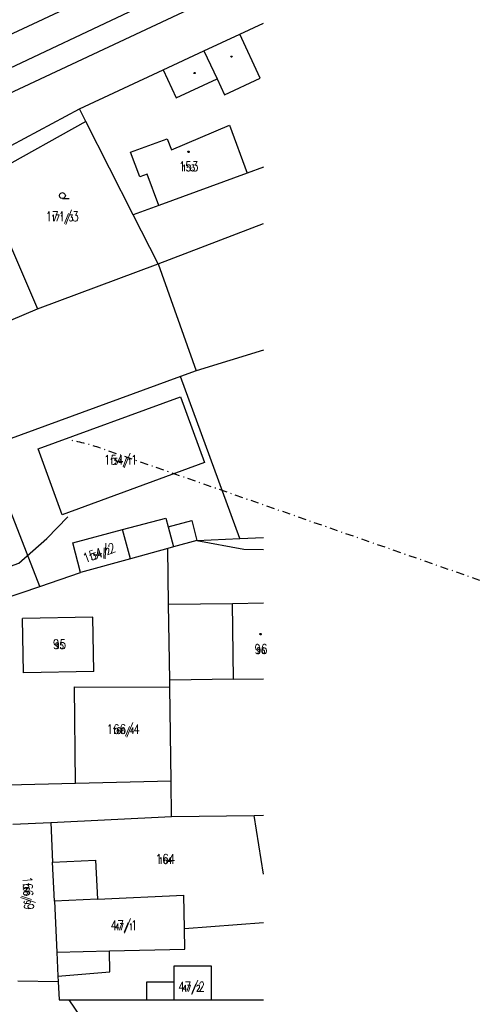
# Model space of a CAD drawing. Extents: x -783215 to -782699, y -1044860 to -1044498.
# Tile 49 of 60: x -783014 to -782957, y -1044727 to -1044603. Entities that reach past the tile are written whole.
import ezdxf
from ezdxf.enums import TextEntityAlignment as Align

# ---------------------------------------------------------------- set-up
doc = ezdxf.new("R2010")
doc.units = 0
doc.header["$MEASUREMENT"] = 0
doc.linetypes.add('ČERCHOVANÁX2', pattern=[2, 1, -0.5, 0, -0.5])
doc.layers.get('0').update_dxf_attribs({"linetype": 'CONTINUOUS'})
doc.layers.add('K_OSA', color=10, linetype='ČERCHOVANÁX2', lineweight=30)
doc.layers.add('KN_hranice pozemků', color=140, linetype='CONTINUOUS', lineweight=30)
for name, color, linetype in [('KN_POZEMKY 500', 140, 'CONTINUOUS'), ('KN_značky kultur', 7, 'CONTINUOUS'), ('KN_čísla parcel', 140, 'CONTINUOUS'), ('S_CETIN_METALIKA', 6, 'SDELSPOJO')]:
    doc.layers.add(name, color=color, linetype=linetype)
doc.styles.add('ROMAND', font='romand', dxfattribs={"height": 0.2})
doc.linetypes.add('SDELSPOJO', pattern='A,7,-6,[31,civil.shx,S=1,R=0,X=0,Y=0],-6', length=19)

# ---------------------------------------------------------------- blocks, each defined once
blk = doc.blocks.new('3$0400')
at = {"color": 0}
blk.add_lwpolyline([(0, 0), (-0.38, 0.1), (-0.65, 0.38), (-0.75, 0.75), (-0.65, 1.12), (-0.38, 1.4), (0, 1.5), (0.38, 1.4), (0.65, 1.12), (0.75, 0.75), (0.65, 0.38), (0.38, 0.1), (0, 0), (1.75, 0)], dxfattribs=at)
blk = doc.blocks.new('4$0200')
at = {"color": 0}
blk.add_lwpolyline([(0.09, 0.15), (0.18, 0), (0.09, -0.15), (-0.09, -0.15), (-0.18, 0), (-0.09, 0.15), (0.09, 0.15)], dxfattribs=at)
blk = doc.blocks.new('$280')
at = {"color": 0}
blk.add_lwpolyline([(0, 0.17), (0.1, 0.15), (0.15, 0.06), (0.17, 0), (0.15, -0.09), (0.07, -0.16), (0, -0.17), (-0.09, -0.14), (-0.15, -0.08), (-0.17, 0), (-0.15, 0.09), (-0.07, 0.16), (0, 0.17)], dxfattribs=at)

msp = doc.modelspace()

# ---------------------------------------------------------------- linework, layer by layer
at = {"layer": 'K_OSA', "flags": 128}
msp.add_lwpolyline([(-782863.21, -1044705.914), (-783004.019, -1044656.887, 0.0394185), (-783007.826, -1044655.889, 0.0394185)], format="xyb", dxfattribs=at)
at = {"layer": 'KN_hranice pozemků', "linetype": 'Continuous'}
for p, q in [((-782983.596, -1044597.472), (-783079.34, -1044642.3)), ((-783073.5, -1044632.19), (-783001.67, -1044598.59)), ((-782999.78, -1044601.88), (-783071.99, -1044635.8)), ((-782986.56, -1044604.95), (-782983.596, -1044603.565)), ((-782991.05, -1044607.04), (-782986.56, -1044604.95)), ((-782983.98, -1044610.48), (-782986.56, -1044604.95)), ((-782996.17, -1044609.43), (-782991.05, -1044607.04)), ((-782991.05, -1044607.04), (-782989.41, -1044610.56)), ((-783006.68, -1044614.34), (-782996.17, -1044609.43)), ((-782996.17, -1044609.43), (-782994.53, -1044612.95)), ((-782994.53, -1044612.95), (-782989.41, -1044610.56)), ((-782989.41, -1044610.56), (-782988.47, -1044612.57)), ((-782988.47, -1044612.57), (-782983.98, -1044610.48)), ((-783043.26, -1044633.89), (-783006.68, -1044614.34)), ((-783005.89, -1044615.9), (-783006.68, -1044614.34)), ((-783005.89, -1044615.9), (-783018.94, -1044623.18)), ((-782999.92, -1044627.64), (-783005.89, -1044615.9)), ((-782995.13, -1044619.48), (-782987.86, -1044616.37)), ((-782987.86, -1044616.37), (-782985.64, -1044622.38)), ((-783000.25, -1044619.76), (-782995.65, -1044618.07)), ((-782995.65, -1044618.07), (-782995.13, -1044619.48)), ((-782999.11, -1044622.86), (-783000.25, -1044619.76)), ((-782983.596, -1044621.627), (-782985.64, -1044622.38)), ((-782998.17, -1044622.51), (-782999.11, -1044622.86)), ((-782996.72, -1044626.46), (-782998.17, -1044622.51)), ((-782985.64, -1044622.38), (-782996.72, -1044626.46)), ((-783018.94, -1044623.18), (-783011.94, -1044639.41)), ((-782996.72, -1044626.46), (-782999.92, -1044627.64)), ((-782996.81, -1044633.76), (-782999.92, -1044627.64)), ((-782996.81, -1044633.76), (-782983.596, -1044628.709)), ((-783011.94, -1044639.41), (-782996.81, -1044633.76)), ((-782996.81, -1044633.76), (-782992.02, -1044647.17)), ((-783022.91, -1044644.04), (-783011.94, -1044639.41)), ((-782983.596, -1044644.601), (-782992.02, -1044647.17)), ((-782992.02, -1044647.17), (-782993.99, -1044647.89)), ((-782993.99, -1044647.89), (-783018.43, -1044656.83)), ((-782986.55, -1044668.21), (-782993.99, -1044647.89)), ((-783011.87, -1044656.98), (-782994.01, -1044650.45)), ((-782994.01, -1044650.45), (-782990.99, -1044658.7)), ((-783011.64, -1044674.22), (-783018.43, -1044656.83)), ((-783008.85, -1044665.23), (-783011.87, -1044656.98)), ((-782990.99, -1044658.7), (-783008.85, -1044665.23)), ((-783001.27, -1044667.1), (-782995.82, -1044665.66)), ((-782995.82, -1044665.66), (-782995.54, -1044666.73)), ((-782995.54, -1044666.73), (-782992.59, -1044665.94)), ((-782992.59, -1044665.94), (-782991.93, -1044668.46)), ((-783007.52, -1044668.76), (-783001.27, -1044667.1)), ((-783000.27, -1044670.74), (-783001.27, -1044667.1)), ((-782995.54, -1044666.73), (-782994.87, -1044669.26)), ((-782991.93, -1044668.46), (-782994.87, -1044669.26)), ((-782991.93, -1044668.46), (-782986.55, -1044668.21)), ((-782991.93, -1044668.46), (-782986.06, -1044669.55)), ((-782986.55, -1044668.21), (-782983.596, -1044668.072)), ((-783006.54, -1044672.46), (-783007.52, -1044668.76)), ((-782995.58, -1044669.45), (-783000.27, -1044670.74)), ((-782994.87, -1044669.26), (-782995.58, -1044669.45)), ((-782995.48, -1044676.46), (-782995.58, -1044669.45)), ((-782986.06, -1044669.55), (-782983.596, -1044669.604)), ((-783000.27, -1044670.74), (-783006.54, -1044672.46)), ((-783011.64, -1044674.22), (-783006.54, -1044672.46)), ((-783016.46, -1044675.88), (-783011.64, -1044674.22)), ((-782995.48, -1044676.46), (-782987.48, -1044676.35)), ((-782995.35, -1044685.96), (-782995.48, -1044676.46)), ((-782987.48, -1044676.35), (-782983.596, -1044676.297)), ((-782987.35, -1044685.85), (-782987.48, -1044676.35)), ((-783004.98, -1044678.06), (-783013.83, -1044678.23)), ((-783013.7, -1044685.06), (-783013.83, -1044678.23)), ((-783004.85, -1044684.89), (-783004.98, -1044678.06)), ((-783004.85, -1044684.89), (-783013.7, -1044685.06)), ((-782987.35, -1044685.85), (-782995.35, -1044685.96)), ((-782995.34, -1044686.84), (-782995.35, -1044685.96)), ((-782987.35, -1044685.85), (-782983.596, -1044685.8)), ((-783007.3, -1044686.81), (-782995.34, -1044686.84)), ((-783007.17, -1044698.93), (-783007.3, -1044686.81)), ((-782995.18, -1044698.66), (-782995.34, -1044686.84)), ((-783007.17, -1044698.93), (-783015.67, -1044699.13)), ((-782995.18, -1044698.66), (-783007.17, -1044698.93)), ((-782995.12, -1044703.06), (-782995.18, -1044698.66)), ((-783010.28, -1044703.82), (-782995.12, -1044703.06)), ((-782995.12, -1044703.06), (-782984.73, -1044702.93)), ((-782984.73, -1044702.93), (-782983.596, -1044702.917)), ((-782983.596, -1044710.307), (-782984.73, -1044702.93)), ((-783015.03, -1044704.05), (-783010.28, -1044703.82)), ((-783010.28, -1044703.82), (-783010.05, -1044708.8)), ((-783010.05, -1044708.8), (-783004.66, -1044708.55)), ((-783009.81, -1044713.69), (-783010.05, -1044708.8)), ((-783004.66, -1044708.55), (-783004.43, -1044713.44)), ((-783004.43, -1044713.44), (-782993.59, -1044712.93)), ((-782993.5, -1044717.17), (-782993.59, -1044712.93)), ((-783004.43, -1044713.44), (-783009.81, -1044713.69)), ((-783009.81, -1044713.69), (-783009.51, -1044720.08)), ((-782983.596, -1044716.412), (-782993.5, -1044717.17)), ((-782993.44, -1044719.73), (-782993.5, -1044717.17)), ((-783009.51, -1044720.08), (-783002.9, -1044719.94)), ((-783009.51, -1044720.08), (-783009.37, -1044723.1)), ((-783002.9, -1044719.94), (-782993.44, -1044719.73)), ((-783002.85, -1044722.56), (-783002.9, -1044719.94)), ((-783009.37, -1044723.1), (-783002.85, -1044722.56)), ((-782990.12, -1044721.86), (-782994.82, -1044721.86)), ((-782994.82, -1044721.86), (-782994.82, -1044723.86)), ((-782990.12, -1044726.06), (-782990.12, -1044721.86)), ((-783014.39, -1044723.69), (-783009.34, -1044723.77)), ((-783009.37, -1044723.1), (-783009.34, -1044723.77)), ((-783009.34, -1044723.77), (-783009.23, -1044726.07)), ((-782994.82, -1044723.86), (-782998.27, -1044723.86)), ((-782998.27, -1044723.86), (-782998.27, -1044726.06)), ((-782994.82, -1044723.86), (-782994.82, -1044726.06)), ((-783009.23, -1044726.07), (-783007.97, -1044726.07)), ((-783007.97, -1044726.07), (-782998.27, -1044726.06)), ((-783004.31, -1044731.44), (-783007.97, -1044726.07)), ((-782998.27, -1044726.06), (-782994.82, -1044726.06)), ((-782994.82, -1044726.06), (-782990.12, -1044726.06)), ((-782990.12, -1044726.06), (-782983.596, -1044726.053))]:
    msp.add_line(p, q, dxfattribs=at).dxf.unprotected_set("ltscale", 0)
at = {"layer": 'S_CETIN_METALIKA', "ltscale": 0.2, "flags": 128}
msp.add_lwpolyline([(-783064.71, -1044686.53), (-783052.26, -1044683.26), (-783047.68, -1044682.03), (-783039.02, -1044679.69), (-783033.35, -1044678.19), (-783025.13, -1044675.2), (-783014.3, -1044671.3), (-783010.75, -1044668.19), (-783008.14, -1044665.48)], dxfattribs=at)

# ---------------------------------------------------------------- block references
at = {"layer": 'KN_značky kultur', "xscale": 0.5, "yscale": 0.5}
for name, p in [('4$0200', (-782987.59, -1044607.78)), ('4$0200', (-782992.22, -1044609.84)), ('$280', (-782992.99, -1044619.71)), ('3$0400', (-783008.82, -1044625.59)), ('$280', (-782983.96, -1044680.2))]:
    msp.add_blockref(name, p, dxfattribs=at)

# ---------------------------------------------------------------- texts
at = {"layer": 'KN_POZEMKY 500', "linetype": 'Continuous', "style": 'ROMAND', "width": 0.8}
for s, p in [('153', (-782992.98, -1044622.15)), ('171/3', (-783008.85, -1044628.42)), ('154/1', (-783001.51, -1044658.94)), ('95', (-783009.18, -1044682.06)), ('96', (-782983.9, -1044682.67)), ('166/4', (-783001.18, -1044692.72)), ('164', (-782995.89, -1044709)), ('47/1', (-783001.07, -1044717.31)), ('47/2', (-782992.61, -1044725.01))]:
    msp.add_text(s, height=1.2, dxfattribs=at).set_placement(p, align=Align.CENTER)
for s, rotation, p in [('154/2', 20.054, (-783003.99, -1044670.56)), ('166/9', 273.473, (-783013.7, -1044712.74))]:
    msp.add_text(s, height=1.2, rotation=rotation, dxfattribs=at).set_placement(p, align=Align.CENTER)
at = {"layer": 'KN_čísla parcel', "linetype": 'Continuous', "style": 'ROMAND', "width": 0.8}
for s, p in [('153', (-782992.98, -1044622.15)), ('171/3', (-783008.85, -1044628.42)), ('154/1', (-783001.51, -1044658.94)), ('95', (-783009.18, -1044682.06)), ('96', (-782983.9, -1044682.67)), ('166/4', (-783001.18, -1044692.72)), ('164', (-782995.89, -1044709)), ('47/1', (-783001.07, -1044717.31)), ('47/2', (-782992.61, -1044725.01))]:
    msp.add_text(s, height=0.8, dxfattribs=at).set_placement(p, align=Align.CENTER)
for s, rotation, p in [('154/2', 20.054, (-783003.99, -1044670.56)), ('166/9', 273.473, (-783013.7, -1044712.74))]:
    msp.add_text(s, height=0.8, rotation=rotation, dxfattribs=at).set_placement(p, align=Align.CENTER)

doc.saveas('drawing.dxf')
